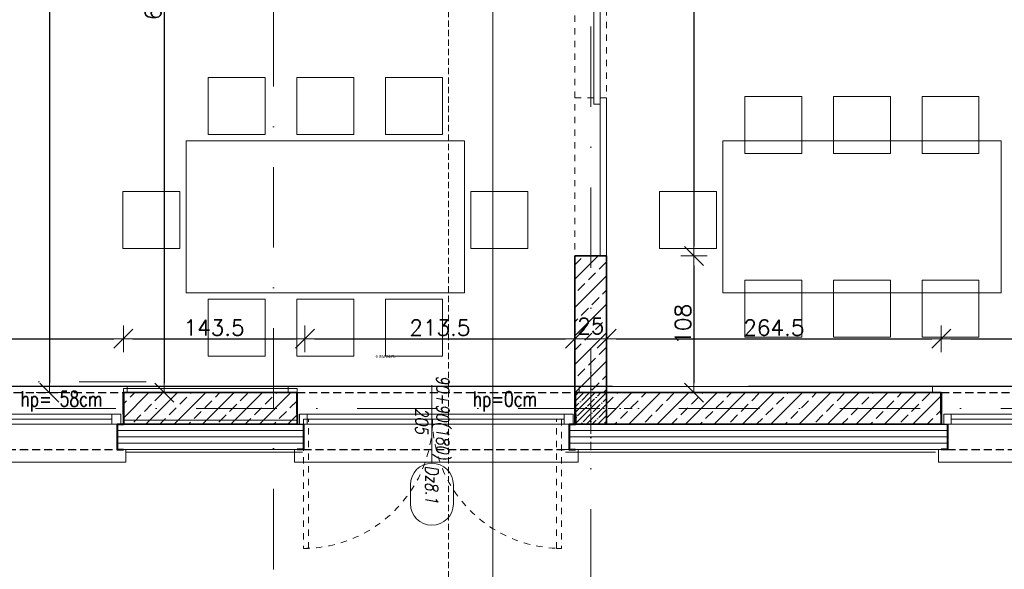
# Model space of a CAD drawing. Header units: millimetres. Extents: x 28291 to 177760, y -399809 to -170937.
# Tile 244 of 256: x 61211 to 61989, y -199613 to -199179. Entities that reach past the tile are written whole.
import ezdxf
from ezdxf.enums import TextEntityAlignment as Align

# ---------------------------------------------------------------- set-up
doc = ezdxf.new("R2010")
doc.units = ezdxf.units.MM
for name, pattern in [('2_3', [1, 0.5, -0.5]), ('CACHE', [9.525, 6.35, -3.175]), ('CARKOVANA', [7.5, 5, -2.5]), ('DASHDOT', [25.4, 12.7, -6.35, 0, -6.35])]:
    doc.linetypes.add(name, pattern=pattern)
doc.layers.get('0').update_dxf_attribs({"lineweight": 0})
for name, color, linetype, lineweight, true_color in [('!! 0_ Istn-okna - wymienione', 9, 'Continuous', 13, 0x808080), ('!! 1_drzwi-linia - zrealizowane', 7, 'Continuous', 5, 0x7a7a7a), ('!! 1_PROJ SCIANY ZREAL - HATCH', 9, 'Continuous', 0, 0x808080), ('!! 1_PROJ ŚCIANY  - zrealizowane', 9, 'Continuous', 35, 0x808080), ('!! 1_Wyburzenia', 252, 'CARKOVANA', 13, 0x696969)]:
    doc.layers.add(name, color=color, linetype=linetype, lineweight=lineweight, true_color=true_color)
for name, color, linetype, lineweight in [('!! 0_ Istn-sciany', 3, 'Continuous', 30), ('!! 0_ Istn-widok', 1, 'Continuous', 15), ('!! 1  WYDZIELENIE PPOŻ', 252, 'Continuous', 0), ('!! 1_ proj wyposdażenie', 2, 'Continuous', 5), ('!! 1_ tynk zewn  - nowy', 21, 'Continuous', 20), ('!! 1_Hatch dach', 252, 'Continuous', 5), ('!! 1_hatch projektowane ściany', 4, 'Continuous', 5), ('!! 1_okna projektowane', 210, 'Continuous', 0), ('!! 1_OPIS OKNA DO REALIZACJI', 151, 'Continuous', 0), ('!! 1_PROJ Sciany', 2, 'Continuous', 40), ('!! 1_PROJ TERMOIZOL', 132, 'Continuous', 5), ('!! 2_ remont Ocieplenie', 4, 'ZIGZAG', 5), ('!! 2_drzwi opis', 151, 'Continuous', 9), ('!! wymiary osi', 250, 'Continuous', 9), ('0-osie-liniA', 14, 'DASHDOT', 5)]:
    doc.layers.add(name, color=color, linetype=linetype, lineweight=lineweight)
doc.layers.add('!! 0_ramki', color=66, linetype='Continuous', lineweight=9, plot=False)
for name, color, linetype in [('!! 1_PROJ przerywana', 3, 'CACHE'), ('-A-OPISY', 2, 'Continuous'), ('-A-TABELA', 7, 'Continuous'), ('PROJ OKNO', 3, 'CACHE')]:
    doc.layers.add(name, color=color, linetype=linetype)
doc.styles.add('50', font='ROMANS.shx', dxfattribs={"width": 0.8, "height": 10})
doc.styles.add('ARCHETYP', font='romans.shx', dxfattribs={"height": 15})
doc.styles.add('ARIAL', font='tahoma.ttf')
doc.styles.add('SIMPLEX', font='simplex.shx', dxfattribs={"width": 0.77})
doc.styles.add('TXT', font='simplex.shx')
doc.linetypes.add('ZIGZAG', pattern='A,0.00254,-5.08,[131,ltypeshp.shx,S=5.08,R=0,X=-5.08,Y=0],-10.16,[131,ltypeshp.shx,S=5.08,R=180,X=5.08,Y=0],-5.08', length=20.32254)
doc.dimstyles.new('DIM50', dxfattribs={"dimscale": 5, "dimtxt": 2.5, "dimasz": 1.5, "dimexe": 0, "dimexo": 0, "dimgap": 0.5, "dimtad": 1, "dimdec": 4, "dimrnd": 0.5, "dimdsep": 46, "dimtxsty": 'TXT', "dimblk1": 'TICK1', "dimblk2": 'TICK1', "dimsah": 1, "dimcen": 0, "dimse1": 1, "dimse2": 1, "dimclrd": 1, "dimclre": 7, "dimclrt": 9, "dimadec": 0, "dimazin": 0, "dimtfac": 1, "dimtdec": 4, "dimtmove": 2, "dimatfit": 3, "dimldrblk": 'TICK1', "dimfxl": 1, "dimtolj": 1, "dimarcsym": 0})

# ---------------------------------------------------------------- blocks, each defined once
blk = doc.blocks.new('słup 25 x 25')
at = {"layer": '!! 1_Hatch dach'}
h = blk.add_hatch(dxfattribs=at)
h.set_pattern_fill('ANSI35', color=256)
h.set_pattern_definition([(45, (-64242.072, 198338.2015), (-4.49012806, 4.49012806), []), (45, (-64237.5816, 198338.2015), (-4.49012806, 4.49012806), [7.9375, -1.5875, 0, -1.5875])])
h.paths.add_polyline_path([(-12.5, 12.5), (12.5, 12.5), (12.5, -12.5), (-12.5, -12.5)])
at = {"layer": '!! 1_PROJ ŚCIANY  - zrealizowane'}
blk.add_lwpolyline([(-12.5, 12.5), (12.5, 12.5), (12.5, -12.5), (-12.5, -12.5)], close=True, dxfattribs=at)
at = {"layer": '0-osie-liniA', "ltscale": 0.5}
for points in [[(0, 37.5), (0, -37.5)], [(-37.5, 0), (37.5, 0)]]:
    blk.add_lwpolyline(points, dxfattribs=at)
blk = doc.blocks.new('OKNO PROJ 240')
at = {"layer": '!! 0_ Istn-sciany'}
for points in [[(61049.03, -199630.89), (61054.03, -199630.89)], [(61262.03, -199630.89), (61262.03, -199630.89)]]:
    blk.add_lwpolyline(points, dxfattribs=at)
at = {"layer": '!! 0_ Istn-widok'}
for points in [[(61042.03, -199600.89), (61272, -199600.89)], [(61042.03, -199605.89), (61042.03, -199600.89)], [(61272, -199605.89), (61272, -199600.89)], [(61047.03, -199650.89), (61047.03, -199660.89)], [(61271.03, -199650.89), (61271.03, -199660.89)], [(61271.03, -199660.89), (61047.03, -199660.89)]]:
    blk.add_lwpolyline(points, dxfattribs=at)
at = {"layer": '!! 1_okna projektowane'}
for points in [[(61051.03, -199622.89), (61262.03, -199622.89)], [(61049.03, -199630.89), (61262.03, -199630.89)], [(61057.03, -199626.89), (61260.03, -199626.89)]]:
    blk.add_lwpolyline(points, dxfattribs=at)
for points in [[(61051.03, -199630.89), (61057.03, -199630.89), (61057.03, -199622.89), (61051.03, -199622.89)], [(61267.03, -199630.89), (61260.03, -199630.89), (61260.03, -199622.89), (61267.03, -199622.89)]]:
    blk.add_lwpolyline(points, close=True, dxfattribs=at)
at = {"layer": '!! 1_PROJ przerywana'}
for points in [[(61049.03, -199605.89), (61269.03, -199605.89)], [(61054.03, -199650.89), (61264.03, -199650.89)]]:
    blk.add_lwpolyline(points, dxfattribs=at)
at = {"layer": '!! 1_PROJ Sciany'}
for points in [[(61049.03, -199622.89), (61049.03, -199605.89)], [(61269.03, -199622.89), (61269.03, -199605.89)], [(61049.03, -199622.89), (61049.03, -199630.89)], [(61269.03, -199622.89), (61269.03, -199630.89)], [(61054.03, -199630.89), (61054.03, -199650.89)], [(61264.03, -199630.89), (61264.03, -199650.89)], [(61264.03, -199630.89), (61269.03, -199630.89)], [(61054.03, -199650.89), (61049.03, -199650.89)], [(61264.03, -199650.89), (61269.03, -199650.89)]]:
    blk.add_lwpolyline(points, dxfattribs=at)
blk = doc.blocks.new('BLOK OSI')
at = {"layer": '0-osie-liniA', "ltscale": 5}
for points in [[(52592.21142, -193637.0088), (52592.21142, -199860.81919)], [(52842.71142, -198101.5883), (52842.71142, -199860.81919)], [(48625.50568, -199526.0883), (52491.52485, -199526.0883)], [(52022.71506, -199547.0883), (55016.99854, -199547.0883)]]:
    blk.add_lwpolyline(points, dxfattribs=at)
blk = doc.blocks.new('TICK1')
at = {"color": 0}
for p, q in [((0, -1.4), (0, 1.4)), ((0, 0), (-1, 0))]:
    blk.add_line(p, q, dxfattribs=at)
at = {"color": 2}
blk.add_line((-1, -1), (1, 1), dxfattribs=at)
blk = doc.blocks.new('*D3013')
at = {"layer": '!! wymiary osi', "color": 1, "lineweight": -2, "transparency": 16777216}
blk.add_line((60832.07, -199708.96), (63419.56, -199708.96), dxfattribs=at)
at = {"layer": 'DEFPOINTS', "color": 0, "transparency": 16777216}
for p in [(60824.57, -199509.13), (63427.06, -199520.13), (63427.06, -199708.96)]:
    blk.add_point(p, dxfattribs=at)
at = {"layer": '!! wymiary osi', "color": 1, "lineweight": -2, "transparency": 16777216, "xscale": 7.5, "yscale": 7.5, "zscale": 7.5, "rotation": 180}
blk.add_blockref('TICK1', (60824.57, -199708.96), dxfattribs=at)
at = {"layer": '!! wymiary osi', "color": 1, "lineweight": -2, "transparency": 16777216, "xscale": 7.5, "yscale": 7.5, "zscale": 7.5}
blk.add_blockref('TICK1', (63427.06, -199708.96), dxfattribs=at)
at = {"layer": '!! wymiary osi', "color": 9, "transparency": 16777216, "insert": (62125.82, -199700.21), "char_height": 12.5, "attachment_point": 5, "style": 'TXT'}
blk.add_mtext('\\A1;2602.5', dxfattribs=at)
blk = doc.blocks.new('*D3016')
at = {"layer": '!! wymiary osi', "color": 1, "lineweight": -2, "transparency": 16777216}
blk.add_line((60862.58, -199673.97), (61642.57, -199673.97), dxfattribs=at)
at = {"layer": 'DEFPOINTS', "color": 0, "transparency": 16777216}
for p in [(60855.08, -199473.13), (61650.07, -199473.14), (61650.07, -199673.97)]:
    blk.add_point(p, dxfattribs=at)
at = {"layer": '!! wymiary osi', "color": 1, "lineweight": -2, "transparency": 16777216, "xscale": 7.5, "yscale": 7.5, "zscale": 7.5, "rotation": 180}
blk.add_blockref('TICK1', (60855.08, -199673.97), dxfattribs=at)
at = {"layer": '!! wymiary osi', "color": 1, "lineweight": -2, "transparency": 16777216, "xscale": 7.5, "yscale": 7.5, "zscale": 7.5}
blk.add_blockref('TICK1', (61650.07, -199673.97), dxfattribs=at)
at = {"layer": '!! wymiary osi', "color": 9, "transparency": 16777216, "insert": (61252.57, -199665.22), "char_height": 12.5, "attachment_point": 5, "style": 'TXT'}
blk.add_mtext('\\A1;795', dxfattribs=at)
blk = doc.blocks.new('*D3017')
at = {"layer": '!! wymiary osi', "color": 1, "lineweight": -2, "transparency": 16777216}
blk.add_line((61657.57, -199673.97), (61667.57, -199673.97), dxfattribs=at)
at = {"layer": 'DEFPOINTS', "color": 0, "transparency": 16777216}
for p in [(61650.07, -199473.14), (61675.07, -199473.35), (61675.07, -199673.97)]:
    blk.add_point(p, dxfattribs=at)
at = {"layer": '!! wymiary osi', "color": 1, "lineweight": -2, "transparency": 16777216, "xscale": 7.5, "yscale": 7.5, "zscale": 7.5, "rotation": 180}
blk.add_blockref('TICK1', (61650.07, -199673.97), dxfattribs=at)
at = {"layer": '!! wymiary osi', "color": 1, "lineweight": -2, "transparency": 16777216, "xscale": 7.5, "yscale": 7.5, "zscale": 7.5}
blk.add_blockref('TICK1', (61675.07, -199673.97), dxfattribs=at)
at = {"layer": '!! wymiary osi', "color": 9, "transparency": 16777216, "insert": (61662.57, -199696.47), "char_height": 12.5, "attachment_point": 5, "style": 'TXT'}
blk.add_mtext('\\A1;25', dxfattribs=at)
blk = doc.blocks.new('*D3018')
at = {"layer": '!! wymiary osi', "color": 1, "lineweight": -2, "transparency": 16777216}
blk.add_line((61682.57, -199673.97), (62590.07, -199673.97), dxfattribs=at)
at = {"layer": 'DEFPOINTS', "color": 0, "transparency": 16777216}
for p in [(61675.07, -199473.35), (62597.57, -199473.35), (62597.57, -199673.97)]:
    blk.add_point(p, dxfattribs=at)
at = {"layer": '!! wymiary osi', "color": 1, "lineweight": -2, "transparency": 16777216, "xscale": 7.5, "yscale": 7.5, "zscale": 7.5, "rotation": 180}
blk.add_blockref('TICK1', (61675.07, -199673.97), dxfattribs=at)
at = {"layer": '!! wymiary osi', "color": 1, "lineweight": -2, "transparency": 16777216, "xscale": 7.5, "yscale": 7.5, "zscale": 7.5}
blk.add_blockref('TICK1', (62597.57, -199673.97), dxfattribs=at)
at = {"layer": '!! wymiary osi', "color": 9, "transparency": 16777216, "insert": (62136.32, -199665.22), "char_height": 12.5, "attachment_point": 5, "style": 'TXT'}
blk.add_mtext('\\A1;922.5', dxfattribs=at)
blk = doc.blocks.new('*D3073')
at = {"layer": '!! wymiary osi', "color": 1, "lineweight": -2, "transparency": 16777216}
blk.add_line((61234.91, -198645.63), (61234.91, -199465.59), dxfattribs=at)
at = {"layer": 'DEFPOINTS', "color": 0, "transparency": 16777216}
for p in [(61241.56, -198638.13), (61234.91, -199473.09), (61322.62, -199473.09)]:
    blk.add_point(p, dxfattribs=at)
at = {"layer": '!! wymiary osi', "color": 1, "lineweight": -2, "transparency": 16777216, "xscale": 7.5, "yscale": 7.5, "zscale": 7.5}
for p, rotation in [((61234.91, -198638.13), 90), ((61234.91, -199473.09), 270)]:
    blk.add_blockref('TICK1', p, dxfattribs=dict(at, rotation=rotation))
at = {"layer": '!! wymiary osi', "color": 9, "transparency": 16777216, "insert": (61226.16, -199055.61), "char_height": 12.5, "attachment_point": 5, "rotation": 90, "style": 'TXT'}
blk.add_mtext('\\A1;835', dxfattribs=at)
blk = doc.blocks.new('*D3087')
at = {"layer": '!! wymiary osi', "color": 1, "lineweight": -2, "transparency": 16777216}
blk.add_line((62311.22, -198587.63), (62311.22, -199465.64), dxfattribs=at)
at = {"layer": 'DEFPOINTS', "color": 0, "transparency": 16777216}
for p in [(61934.07, -198580.13), (61939.44, -199473.14), (62311.22, -199473.14)]:
    blk.add_point(p, dxfattribs=at)
at = {"layer": '!! wymiary osi', "color": 1, "lineweight": -2, "transparency": 16777216, "xscale": 7.5, "yscale": 7.5, "zscale": 7.5}
for p, rotation in [((62311.22, -198580.13), 90), ((62311.22, -199473.14), 270)]:
    blk.add_blockref('TICK1', p, dxfattribs=dict(at, rotation=rotation))
at = {"layer": '!! wymiary osi', "color": 9, "transparency": 16777216, "insert": (62302.47, -199026.64), "char_height": 12.5, "attachment_point": 5, "rotation": 90, "style": 'TXT'}
blk.add_mtext('\\A1;893', dxfattribs=at)
blk = doc.blocks.new('*D3091')
at = {"layer": '!! wymiary osi', "color": 1, "lineweight": -2, "transparency": 16777216}
blk.add_line((61744.14, -198892.78), (61744.14, -199357.78), dxfattribs=at)
at = {"layer": 'DEFPOINTS', "color": 0, "transparency": 16777216}
for p in [(61675.08, -198885.28), (61675.08, -199365.28), (61744.14, -199365.28)]:
    blk.add_point(p, dxfattribs=at)
at = {"layer": '!! wymiary osi', "color": 1, "lineweight": -2, "transparency": 16777216, "xscale": 7.5, "yscale": 7.5, "zscale": 7.5}
for p, rotation in [((61744.14, -198885.28), 90), ((61744.14, -199365.28), 270)]:
    blk.add_blockref('TICK1', p, dxfattribs=dict(at, rotation=rotation))
at = {"layer": '!! wymiary osi', "color": 9, "transparency": 16777216, "insert": (61735.39, -199125.28), "char_height": 12.5, "attachment_point": 5, "rotation": 90, "style": 'TXT'}
blk.add_mtext('\\A1;480', dxfattribs=at)
blk = doc.blocks.new('*D3092')
at = {"layer": '!! wymiary osi', "color": 1, "lineweight": -2, "transparency": 16777216}
blk.add_line((61744.14, -199372.78), (61744.14, -199465.63), dxfattribs=at)
at = {"layer": 'DEFPOINTS', "color": 0, "transparency": 16777216}
for p in [(61675.08, -199365.28), (61675.08, -199473.13), (61744.14, -199473.13)]:
    blk.add_point(p, dxfattribs=at)
at = {"layer": '!! wymiary osi', "color": 1, "lineweight": -2, "transparency": 16777216, "xscale": 7.5, "yscale": 7.5, "zscale": 7.5}
for p, rotation in [((61744.14, -199365.28), 90), ((61744.14, -199473.13), 270)]:
    blk.add_blockref('TICK1', p, dxfattribs=dict(at, rotation=rotation))
at = {"layer": '!! wymiary osi', "color": 9, "transparency": 16777216, "insert": (61735.39, -199419.2), "char_height": 12.5, "attachment_point": 5, "rotation": 90, "style": 'TXT'}
blk.add_mtext('\\A1;108', dxfattribs=at)
blk = doc.blocks.new('*D3148')
at = {"layer": '!! wymiary osi', "color": 1, "lineweight": -2, "transparency": 16777216}
blk.add_line((61080.82, -199430.64), (61285.82, -199430.64), dxfattribs=at)
at = {"layer": 'DEFPOINTS', "color": 0, "transparency": 16777216}
for p in [(61293.32, -199430.64), (61073.32, -199473.2), (61293.32, -199473.09)]:
    blk.add_point(p, dxfattribs=at)
at = {"layer": '!! wymiary osi', "color": 1, "lineweight": -2, "transparency": 16777216, "xscale": 7.5, "yscale": 7.5, "zscale": 7.5, "rotation": 180}
blk.add_blockref('TICK1', (61073.32, -199430.64), dxfattribs=at)
at = {"layer": '!! wymiary osi', "color": 1, "lineweight": -2, "transparency": 16777216, "xscale": 7.5, "yscale": 7.5, "zscale": 7.5}
blk.add_blockref('TICK1', (61293.32, -199430.64), dxfattribs=at)
at = {"layer": '!! wymiary osi', "color": 9, "transparency": 16777216, "insert": (61183.32, -199421.89), "char_height": 12.5, "attachment_point": 5, "style": 'TXT'}
blk.add_mtext('\\A1;220', dxfattribs=at)
blk = doc.blocks.new('*D3149')
at = {"layer": '!! wymiary osi', "color": 1, "lineweight": -2, "transparency": 16777216}
blk.add_line((61300.82, -199430.64), (61429.22, -199430.64), dxfattribs=at)
at = {"layer": 'DEFPOINTS', "color": 0, "transparency": 16777216}
for p in [(61436.72, -199430.64), (61293.32, -199473.09), (61436.72, -199473.14)]:
    blk.add_point(p, dxfattribs=at)
at = {"layer": '!! wymiary osi', "color": 1, "lineweight": -2, "transparency": 16777216, "xscale": 7.5, "yscale": 7.5, "zscale": 7.5, "rotation": 180}
blk.add_blockref('TICK1', (61293.32, -199430.64), dxfattribs=at)
at = {"layer": '!! wymiary osi', "color": 1, "lineweight": -2, "transparency": 16777216, "xscale": 7.5, "yscale": 7.5, "zscale": 7.5}
blk.add_blockref('TICK1', (61436.72, -199430.64), dxfattribs=at)
at = {"layer": '!! wymiary osi', "color": 9, "transparency": 16777216, "insert": (61365.02, -199421.89), "char_height": 12.5, "attachment_point": 5, "style": 'TXT'}
blk.add_mtext('\\A1;143.5', dxfattribs=at)
blk = doc.blocks.new('*D3150')
at = {"layer": '!! wymiary osi', "color": 1, "lineweight": -2, "transparency": 16777216}
blk.add_line((61444.22, -199430.64), (61642.57, -199430.64), dxfattribs=at)
at = {"layer": 'DEFPOINTS', "color": 0, "transparency": 16777216}
for p in [(61650.07, -199430.64), (61436.72, -199473.14), (61650.07, -199473.35)]:
    blk.add_point(p, dxfattribs=at)
at = {"layer": '!! wymiary osi', "color": 1, "lineweight": -2, "transparency": 16777216, "xscale": 7.5, "yscale": 7.5, "zscale": 7.5, "rotation": 180}
blk.add_blockref('TICK1', (61436.72, -199430.64), dxfattribs=at)
at = {"layer": '!! wymiary osi', "color": 1, "lineweight": -2, "transparency": 16777216, "xscale": 7.5, "yscale": 7.5, "zscale": 7.5}
blk.add_blockref('TICK1', (61650.07, -199430.64), dxfattribs=at)
at = {"layer": '!! wymiary osi', "color": 9, "transparency": 16777216, "insert": (61543.4, -199421.89), "char_height": 12.5, "attachment_point": 5, "style": 'TXT'}
blk.add_mtext('\\A1;213.5', dxfattribs=at)
blk = doc.blocks.new('*D3151')
at = {"layer": '!! wymiary osi', "color": 1, "lineweight": -2, "transparency": 16777216}
blk.add_line((61657.57, -199430.64), (61667.57, -199430.64), dxfattribs=at)
at = {"layer": 'DEFPOINTS', "color": 0, "transparency": 16777216}
for p in [(61675.07, -199430.64), (61650.07, -199473.35), (61675.07, -199473.35)]:
    blk.add_point(p, dxfattribs=at)
at = {"layer": '!! wymiary osi', "color": 1, "lineweight": -2, "transparency": 16777216, "xscale": 7.5, "yscale": 7.5, "zscale": 7.5, "rotation": 180}
blk.add_blockref('TICK1', (61650.07, -199430.64), dxfattribs=at)
at = {"layer": '!! wymiary osi', "color": 1, "lineweight": -2, "transparency": 16777216, "xscale": 7.5, "yscale": 7.5, "zscale": 7.5}
blk.add_blockref('TICK1', (61675.07, -199430.64), dxfattribs=at)
at = {"layer": '!! wymiary osi', "color": 9, "transparency": 16777216, "insert": (61662.57, -199420.64), "char_height": 12.5, "attachment_point": 5, "style": 'TXT'}
blk.add_mtext('\\A1;25', dxfattribs=at)
blk = doc.blocks.new('*D3152')
at = {"layer": '!! wymiary osi', "color": 1, "lineweight": -2, "transparency": 16777216}
blk.add_line((61682.57, -199430.64), (61931.94, -199430.64), dxfattribs=at)
at = {"layer": 'DEFPOINTS', "color": 0, "transparency": 16777216}
for p in [(61939.44, -199430.64), (61675.07, -199473.35), (61939.44, -199473.36)]:
    blk.add_point(p, dxfattribs=at)
at = {"layer": '!! wymiary osi', "color": 1, "lineweight": -2, "transparency": 16777216, "xscale": 7.5, "yscale": 7.5, "zscale": 7.5, "rotation": 180}
blk.add_blockref('TICK1', (61675.07, -199430.64), dxfattribs=at)
at = {"layer": '!! wymiary osi', "color": 1, "lineweight": -2, "transparency": 16777216, "xscale": 7.5, "yscale": 7.5, "zscale": 7.5}
blk.add_blockref('TICK1', (61939.44, -199430.64), dxfattribs=at)
at = {"layer": '!! wymiary osi', "color": 9, "transparency": 16777216, "insert": (61807.26, -199421.89), "char_height": 12.5, "attachment_point": 5, "style": 'TXT'}
blk.add_mtext('\\A1;264.5', dxfattribs=at)
blk = doc.blocks.new('*D3153')
at = {"layer": '!! wymiary osi', "color": 1, "lineweight": -2, "transparency": 16777216}
blk.add_line((61946.94, -199430.64), (62151.94, -199430.64), dxfattribs=at)
at = {"layer": 'DEFPOINTS', "color": 0, "transparency": 16777216}
for p in [(62159.44, -199430.64), (61939.44, -199473.36), (62159.44, -199473.14)]:
    blk.add_point(p, dxfattribs=at)
at = {"layer": '!! wymiary osi', "color": 1, "lineweight": -2, "transparency": 16777216, "xscale": 7.5, "yscale": 7.5, "zscale": 7.5, "rotation": 180}
blk.add_blockref('TICK1', (61939.44, -199430.64), dxfattribs=at)
at = {"layer": '!! wymiary osi', "color": 1, "lineweight": -2, "transparency": 16777216, "xscale": 7.5, "yscale": 7.5, "zscale": 7.5}
blk.add_blockref('TICK1', (62159.44, -199430.64), dxfattribs=at)
at = {"layer": '!! wymiary osi', "color": 9, "transparency": 16777216, "insert": (62049.44, -199421.89), "char_height": 12.5, "attachment_point": 5, "style": 'TXT'}
blk.add_mtext('\\A1;220', dxfattribs=at)
blk = doc.blocks.new('*D3659')
at = {"layer": '!! wymiary osi', "color": 1, "lineweight": -2, "transparency": 16777216}
blk.add_line((61325.63, -198860.63), (61325.63, -199465.62), dxfattribs=at)
at = {"layer": 'DEFPOINTS', "color": 0, "transparency": 16777216}
for p in [(61399.57, -198853.13), (61325.63, -199473.12), (61363.35, -199473.12)]:
    blk.add_point(p, dxfattribs=at)
at = {"layer": '!! wymiary osi', "color": 1, "lineweight": -2, "transparency": 16777216, "xscale": 7.5, "yscale": 7.5, "zscale": 7.5}
for p, rotation in [((61325.63, -198853.13), 90), ((61325.63, -199473.12), 270)]:
    blk.add_blockref('TICK1', p, dxfattribs=dict(at, rotation=rotation))
at = {"layer": '!! wymiary osi', "color": 9, "transparency": 16777216, "insert": (61316.88, -199163.12), "char_height": 12.5, "attachment_point": 5, "rotation": 90, "style": 'TXT'}
blk.add_mtext('\\A1;620', dxfattribs=at)
blk = doc.blocks.new('oznaczenie przekroi')
at = {"layer": '!! 1_Wyburzenia'}
blk.add_lwpolyline([(88789.92, -193651.73), (88789.92, -199799.74)], dxfattribs=at)
blk = doc.blocks.new('1_ok-opis')
blk.add_line((0, 111.61), (0, 50))
for points in [[(-17, 128.61), (-17, 143.61)], [(17, 128.61), (17, 143.61)]]:
    blk.add_lwpolyline(points)
for centre, start, end in [((0, 143.61), 0, 180), ((0, 128.61), 180, 0)]:
    blk.add_arc(centre, 17, start, end)
at = {"style": 'ARCHETYP'}
for tag, height, rotation, p in [('NR', 12, 90, (0, 136.9)), ('NR', 12, 270, (0, 136.9)), ('SZEROKOŚĆ', 10, 90, (-8, 78.29)), ('WYSOKOŚĆ', 10, 270, (-8, 78.29)), ('WYSOKOŚĆ', 10, 90, (8, 78.29)), ('SZEROKOŚĆ', 10, 270, (8, 78.29))]:
    blk.add_attdef(tag, text='', height=height, rotation=rotation, dxfattribs=at).set_placement(p, align=Align.MIDDLE)
blk = doc.blocks.new('WYJSCIE EWAKUACYJNE-160412')
at = {"layer": '-A-OPISY', "insert": (933.5, -586.2), "char_height": 3.5, "width": 68.938, "attachment_point": 1, "style": 'ARIAL'}
blk.add_mtext('{\\c16646143;© PAP24.PL}', dxfattribs=at)

msp = doc.modelspace()

# ---------------------------------------------------------------- hatches: boundary and pattern name
at = {"layer": '!! 1_PROJ SCIANY ZREAL - HATCH'}
h = msp.add_hatch(dxfattribs=at)
h.set_pattern_fill('ANSI33', color=256, scale=2.5)
h.paths.add_polyline_path([(61650.06965, -199365.27709), (61675.06965, -199365.27709), (61675.06965, -199473.12813), (61650.06965, -199473.12813)])
h = msp.add_hatch(dxfattribs=at)
h.set_pattern_fill('ANSI33', color=256, scale=2.5)
h.paths.add_polyline_path([(61293.31554, -199473.08556), (61430.56735, -199473.14487), (61430.56735, -199498.14156), (61293.31554, -199498.08226)])
h = msp.add_hatch(dxfattribs=at)
h.set_pattern_fill('ANSI33', color=256, scale=2.5)
h.paths.add_polyline_path([(61675.06735, -199473.13001), (61939.44144, -199473.20692), (61939.44144, -199498.20362), (61675.06735, -199498.12625)])

# ---------------------------------------------------------------- linework, layer by layer
at = {"layer": '!! 0_ Istn-okna - wymienione', "linetype": '2_3', "ltscale": 10}
for points in [[(61439.56735, -199596.16522), (61439.56735, -199494.16522), (61435.56735, -199494.16522), (61435.56735, -199596.16522)], [(61635.56735, -199596.16522), (61635.56735, -199494.16522), (61639.56735, -199494.16522), (61639.56735, -199596.16522)]]:
    msp.add_lwpolyline(points, close=True, dxfattribs=at)
for centre, start, end in [((61435.56735, -199494.16522), 270.00000002, 0.00000002), ((61639.56735, -199494.16522), 180.0000001, 270.0000001)]:
    msp.add_arc(centre, 102, start, end, dxfattribs=at)
at = {"layer": '!! 0_ramki'}
msp.add_lwpolyline([(57385.28509, -197123.38038), (61585.28509, -197123.38038), (61585.28509, -200093.38038), (57385.28509, -200093.38038)], close=True, dxfattribs=at)
at = {"layer": '!! 1  WYDZIELENIE PPOŻ', "color": 20, "linetype": '2_3', "ltscale": 10, "true_color": 0xf65c09, "const_width": 1}
msp.add_lwpolyline([(61680.06966, -198858.12222), (61394.57367, -198858.15779), (61394.57367, -198643.12421), (60860.60069, -198643.12424), (60860.50947, -199468.13431), (61678.41568, -199468.13432), (61680.06965, -199468.34503), (62592.56778, -199468.08791), (62593.21565, -198093.74063), (62280.06965, -198093.74063), (62280.06965, -198398.62886), (62010.51687, -198398.58903), (62010.51687, -198473.62813), (61944.06965, -198473.62813), (61944.06965, -198585.15717), (61680.06966, -198583.65717), (61680.06966, -198858.12241)], dxfattribs=at)
at = {"layer": '!! 1_ proj wyposdażenie'}
for points in [[(61360.42806, -199224.39584), (61405.42806, -199224.39584), (61405.42806, -199269.39584), (61360.42806, -199269.39584)], [(61475.42806, -199224.39584), (61430.42806, -199224.39584), (61430.42806, -199269.39584), (61475.42806, -199269.39584)], [(61545.42806, -199224.39584), (61500.42806, -199224.39584), (61500.42806, -199269.39584), (61545.42806, -199269.39584)], [(61784.29872, -199239.39584), (61829.29872, -199239.39584), (61829.29872, -199284.39584), (61784.29872, -199284.39584)], [(61899.29872, -199239.39584), (61854.29872, -199239.39584), (61854.29872, -199284.39584), (61899.29872, -199284.39584)], [(61969.29872, -199239.39584), (61924.29872, -199239.39584), (61924.29872, -199284.39584), (61969.29872, -199284.39584)], [(61342.92806, -199274.39584), (61562.92806, -199274.39584), (61562.92806, -199394.39584), (61342.92806, -199394.39584)], [(61766.79872, -199274.39584), (61986.79872, -199274.39584), (61986.79872, -199394.39584), (61766.79872, -199394.39584)], [(61292.92806, -199359.39584), (61292.92806, -199314.39584), (61337.92806, -199314.39584), (61337.92806, -199359.39584)], [(61612.92806, -199359.39584), (61612.92806, -199314.39584), (61567.92806, -199314.39584), (61567.92806, -199359.39584)], [(61716.79872, -199359.39584), (61716.79872, -199314.39584), (61761.79872, -199314.39584), (61761.79872, -199359.39584)], [(61784.29872, -199429.39584), (61829.29872, -199429.39584), (61829.29872, -199384.39584), (61784.29872, -199384.39584)], [(61899.29872, -199429.39584), (61854.29872, -199429.39584), (61854.29872, -199384.39584), (61899.29872, -199384.39584)], [(61969.29872, -199429.39584), (61924.29872, -199429.39584), (61924.29872, -199384.39584), (61969.29872, -199384.39584)], [(61360.42806, -199444.39584), (61405.42806, -199444.39584), (61405.42806, -199399.39584), (61360.42806, -199399.39584)], [(61475.42806, -199444.39584), (61430.42806, -199444.39584), (61430.42806, -199399.39584), (61475.42806, -199399.39584)], [(61545.42806, -199444.39584), (61500.42806, -199444.39584), (61500.42806, -199399.39584), (61545.42806, -199399.39584)]]:
    msp.add_lwpolyline(points, close=True, dxfattribs=at)
at = {"layer": '!! 1_ tynk zewn  - nowy'}
for p, q in [((61288.81924, -199518.0822), (61431.72148, -199518.14487)), ((61295.31554, -199520.14157), (61434.72148, -199520.14089)), ((61939.44141, -199518.14061), (61640.56735, -199518.14076)), ((61934.94502, -199520.1415), (61642.56735, -199520.1415))]:
    msp.add_line(p, q, dxfattribs=at)
at = {"layer": '!! 1_drzwi-linia - zrealizowane', "linetype": '2_3', "ltscale": 10}
for points in [[(61650.06871, -198885.27782), (61650.06869, -199365.27709)], [(61675.07598, -199365.27709), (61675.07599, -198885.27709)], [(61675.06965, -199240.27709), (61650.0687, -199240.27709)]]:
    msp.add_lwpolyline(points, dxfattribs=at)
at = {"layer": '!! 1_drzwi-linia - zrealizowane'}
for points in [[(61665.06965, -199245.27709), (61665.06965, -199120.27709), (61670.06965, -199120.27709), (61670.06965, -199245.27709)], [(61670.06965, -199365.27709), (61670.06965, -199240.27709), (61675.06965, -199240.27709), (61675.06965, -199365.27709)]]:
    msp.add_lwpolyline(points, close=True, dxfattribs=at)
at = {"layer": '!! 1_PROJ Sciany'}
for points in [[(61293.31554, -199473.14487), (61293.31554, -199498.14555)], [(61939.44144, -199473.20574), (61939.44144, -199498.2048)]]:
    msp.add_lwpolyline(points, dxfattribs=at)
at = {"layer": '!! 1_PROJ SCIANY ZREAL - HATCH'}
for points in [[(61650.06965, -199365.27709), (61675.06965, -199365.27709), (61675.06965, -199473.12813), (61650.06965, -199473.12813)], [(61293.31554, -199469.83794), (61430.56735, -199469.89724), (61430.56735, -199494.89394), (61293.31554, -199494.83464)], [(61675.06735, -199473.13001), (61939.44144, -199473.36228), (61939.44144, -199498.35898), (61675.06735, -199498.12625)]]:
    msp.add_lwpolyline(points, close=True, dxfattribs=at)
at = {"layer": '!! 1_PROJ TERMOIZOL', "linetype": 'ZIGZAG', "ltscale": 0.75}
for p, q in [((61288.31554, -199503.08209), (61435.56735, -199503.14029)), ((61944.44144, -199503.14061), (61645.56735, -199503.14076)), ((61288.31554, -199513.08209), (61435.56735, -199513.14029)), ((61944.44141, -199513.14061), (61645.56735, -199513.14076))]:
    msp.add_line(p, q, dxfattribs=at)
at = {"layer": '!! 1_PROJ ŚCIANY  - zrealizowane'}
for p, q in [((61650.06965, -199365.27709), (61650.06965, -199473.34644)), ((61675.06965, -199365.27709), (61675.06965, -199473.34644))]:
    msp.add_line(p, q, dxfattribs=at)
for points in [[(61650.06964, -199365.27709), (61675.06964, -199365.27709)], [(61430.56735, -199473.14487), (61293.31554, -199473.08556)], [(61939.44144, -199473.14487), (61675.06965, -199473.14487)], [(61430.56735, -199498.14213), (61288.81916, -199498.08159)], [(61939.44144, -199498.14105), (61645.56735, -199498.14088)]]:
    msp.add_lwpolyline(points, dxfattribs=at)
at = {"layer": '!! 2_ remont Ocieplenie', "linetype": 'Continuous', "ltscale": 0.75}
for p, q in [((61288.31554, -199508.08209), (61435.56735, -199508.14029)), ((61944.44144, -199508.14061), (61645.56735, -199508.14076))]:
    msp.add_line(p, q, dxfattribs=at)

# ---------------------------------------------------------------- block references
at = {"layer": '!! 1_drzwi-linia - zrealizowane'}
msp.add_blockref('BLOK OSI', (8819.85593, 61.46017), dxfattribs=at)
at = {"layer": '!! 1_hatch projektowane ściany'}
msp.add_blockref('słup 25 x 25', (61662.56735, -199485.64487), dxfattribs=at)
at = {"layer": '!! 1_Wyburzenia'}
msp.add_blockref('oznaczenie przekroi', (-27239.68678, 0), dxfattribs=at)
at = {"layer": '!! 2_drzwi opis'}
ref = msp.add_blockref('1_ok-opis', (61537.06735, -199417.33651), dxfattribs=dict(at, xscale=-1, rotation=179.9999963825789))
ref.add_attrib('WYSOKOŚĆ', '90+90(180) ', dxfattribs={"layer": '0', "height": 10, "rotation": 269.99999638, "style": '50', "oblique": 10, "width": 0.8}).set_placement((61545.06735, -199495.62736), align=Align.MIDDLE)
ref.add_attrib('SZEROKOŚĆ', '205', dxfattribs={"layer": '0', "height": 10, "rotation": 269.99999638, "style": '50', "oblique": 10, "width": 0.8}).set_placement((61529.06735, -199495.62736), align=Align.MIDDLE)
ref.add_attrib('NR', 'Dz8.1', dxfattribs={"layer": '0', "height": 10, "rotation": 269.99999638, "style": '50', "oblique": 10, "width": 0.8}).set_placement((61537.06735, -199545.94775), align=Align.MIDDLE)
at = {"layer": '-A-TABELA', "xscale": 0.6249999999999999, "yscale": 0.6249999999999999, "zscale": 0.6249999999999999}
msp.add_blockref('WYJSCIE EWAKUACYJNE-160412', (60908.68552, -199077.18758), dxfattribs=at)
at = {"layer": 'PROJ OKNO'}
for p in [(24.28242, 132.68715), (381.53423, 132.74987), (890.40832, 132.74714)]:
    msp.add_blockref('OKNO PROJ 240', p, dxfattribs=at)

# ---------------------------------------------------------------- texts
at = {"layer": '!! 1_OPIS OKNA DO REALIZACJI', "style": 'SIMPLEX', "width": 0.75}
for s, p in [('hp= 58cm', (61212.11954, -199484.12094)), ('hp=0cm', (61569.37135, -199484.1775))]:
    msp.add_text(s, height=12, dxfattribs=at).set_placement(p)

# ---------------------------------------------------------------- dimensions: what is measured, and where the dimension line sits
at = {"layer": '!! wymiary osi'}
for base, p1, p2, picture, middle in [((62311.22171, -199473.14487), (61934.06965, -198580.12813), (61939.44144, -199473.14487), '*D3087', (62302.47171, -199026.6365)), ((61234.90845, -199473.08556), (61241.56259, -198638.13053), (61322.61639, -199473.08556), '*D3073', (61226.15845, -199055.60805)), ((61325.63258, -199473.11521), (61399.5657, -198853.13053), (61363.34558, -199473.11521), '*D3659', (61316.88258, -199163.12287)), ((61744.14095, -199365.27709), (61675.07598, -198885.27636), (61675.07598, -199365.27709), '*D3091', (61735.39095, -199125.27672)), ((61744.14095, -199473.12813), (61675.07598, -199365.27709), (61675.07598, -199473.12813), '*D3092', (61735.39095, -199419.20261))]:
    dim = msp.add_linear_dim(base=base, p1=p1, p2=p2, angle=90, dimstyle='DIM50', dxfattribs=at)
    dim.commit()
    dim.dimension.update_dxf_attribs({"geometry": picture, "text_midpoint": middle})
for base, p1, p2, picture, middle in [((61293.31554, -199430.64005), (61073.31554, -199473.20485), (61293.31554, -199473.08556), '*D3148', (61183.31554, -199421.89005)), ((61436.72148, -199430.64005), (61293.31554, -199473.08556), (61436.72148, -199473.14487), '*D3149', (61365.01851, -199421.89005)), ((61650.06965, -199430.64005), (61436.72148, -199473.14487), (61650.06965, -199473.34644), '*D3150', (61543.39557, -199421.89005)), ((61675.06965, -199430.64005), (61650.06965, -199473.34644), (61675.06965, -199473.34644), '*D3151', (61662.56965, -199420.64005)), ((61939.44144, -199430.64005), (61675.06965, -199473.34644), (61939.44144, -199473.36228), '*D3152', (61807.25555, -199421.89005)), ((62159.44144, -199430.64005), (61939.44144, -199473.36228), (62159.44144, -199473.14487), '*D3153', (62049.44144, -199421.89005)), ((61650.069654, -199673.970508), (60855.079201, -199473.127997), (61650.069654, -199473.144866), '*D3016', (61252.574427, -199665.220508)), ((61675.06965, -199673.97051), (61650.06965, -199473.14487), (61675.06965, -199473.34644), '*D3017', (61662.56965, -199696.47051)), ((62597.56735, -199673.97051), (61675.06965, -199473.34644), (62597.56735, -199473.34644), '*D3018', (62136.3185, -199665.22051)), ((63427.06363, -199708.96421), (60824.56735, -199509.12813), (63427.06363, -199520.12889), '*D3013', (62125.81549, -199700.21421))]:
    dim = msp.add_linear_dim(base=base, p1=p1, p2=p2, dimstyle='DIM50', dxfattribs=at)
    dim.commit()
    dim.dimension.update_dxf_attribs({"geometry": picture, "text_midpoint": middle})

doc.saveas('drawing.dxf')
